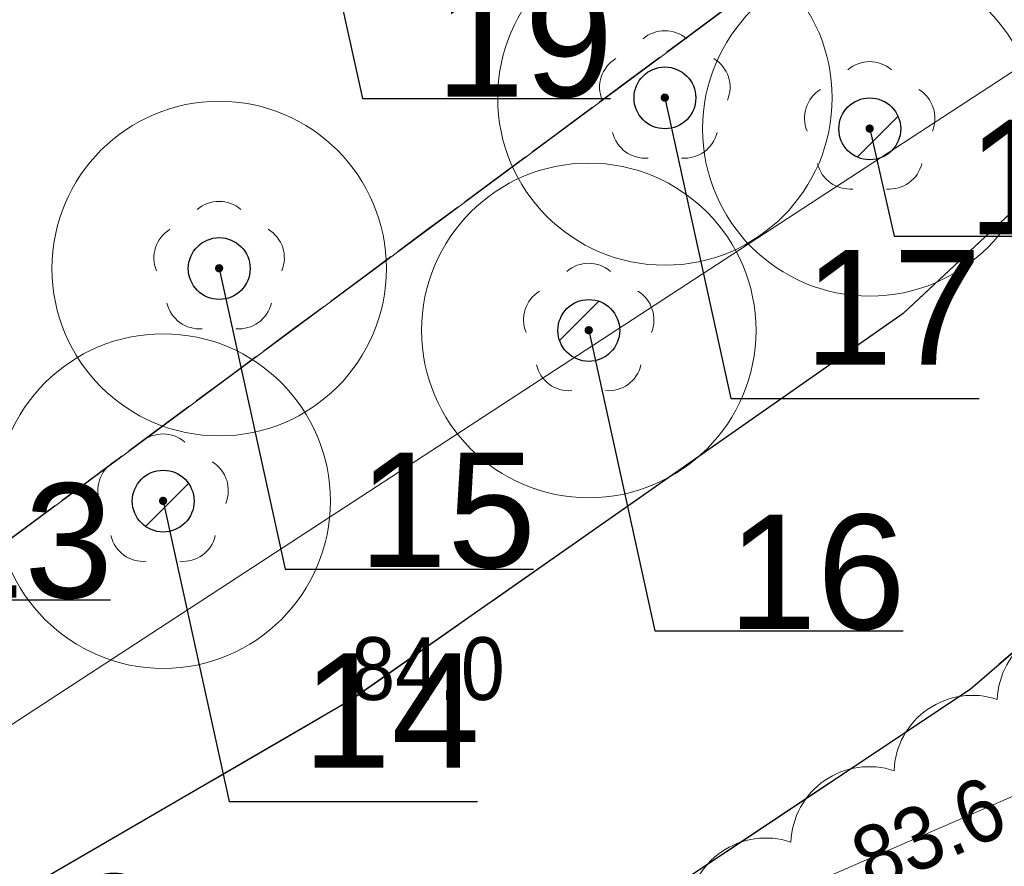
# Model space of a CAD drawing. Header units: metres. Extents: x 6540907 to 6541833, y 5893434 to 5894895.
# Tile 77 of 256: x 6540972 to 6540983, y 5894145 to 5894155. Entities that reach past the tile are written whole.
import ezdxf
from ezdxf import colors
from ezdxf.entities.mleader import LeaderData, LeaderLine
from ezdxf.enums import TextEntityAlignment as Align
from ezdxf.math import Vec2, Vec3

# ---------------------------------------------------------------- set-up
doc = ezdxf.new("R2010")
doc.units = ezdxf.units.M
doc.header["$MEASUREMENT"] = 0
for name, pattern in [('1.5_0.5', [2, 1.5, -0.5]), ('219-500', [0, 0]), ('egug-500', [1, 0.5, -0.5])]:
    doc.linetypes.add(name, pattern=pattern)
doc.layers.get('0').update_dxf_attribs({"color": 2, "linetype": 'CONTINUOUS', "lineweight": 5})
for name, color, linetype, lineweight in [('218-kontur użytku gruntowego', 251, 'CONTINUOUS', 9), ('219-działka ewidencyjna', 152, 'CONTINUOUS', 18), ('drzewo liściaste', 251, 'CONTINUOUS', 9), ('jezdnia', 251, 'CONTINUOUS', 9), ('krawężnik', 251, 'CONTINUOUS', 9), ('pikieta naturalna', 251, 'CONTINUOUS', 9), ('pikieta naturalna-Atr2', 251, 'CONTINUOUS', 9), ('przewód elektroenergetyczny podziemny', 251, 'CONTINUOUS', 9), ('rzędna-Atr2', 251, 'CONTINUOUS', 9), ('z_i_drzewa_liściste_korony', 66, 'CONTINUOUS', 20), ('z_i_drzewa_opis', 7, 'CONTINUOUS', 25)]:
    doc.layers.add(name, color=color, linetype=linetype, lineweight=lineweight)
doc.layers.add('z_i_masywy_grupy', color=7, linetype='CONTINUOUS', lineweight=13, true_color=0x7f926c)
doc.styles.add('Opisowy', font='arial.ttf')
doc.styles.get("Standard").update_dxf_attribs({"font": 'Arial', "width": 0.75})

# ---------------------------------------------------------------- blocks, each defined once
blk = doc.blocks.new('PW01')
at = {"linetype": 'Continuous', "lineweight": 13}
h = blk.add_hatch(color=0, dxfattribs=at)
edge = h.paths.add_edge_path()
edge.add_arc((0, 0), 0.045, 0, 360)
blk = doc.blocks.new('OP021')
at = {"linetype": 'Continuous', "lineweight": 13}
h = blk.add_hatch(color=0, dxfattribs=at)
edge = h.paths.add_edge_path()
edge.add_arc((0, 0), 0.05, 0, 360)
at = {"color": 0, "linetype": 'Continuous', "lineweight": 13}
for centre, start, end in [((0, 0.4), 49.272, 130.728), ((-0.38, 0.124), 121.308, 202.548), ((0.38, 0.124), 337.452, 58.692), ((-0.235, -0.324), 193.221, 274.871), ((0.235, -0.324), 265.129, 346.779)]:
    blk.add_arc(centre, 0.4, start, end, dxfattribs=at)
blk = doc.blocks.new('_None')
blk = doc.blocks.new('punkt')
h = blk.add_hatch()
h.set_pattern_fill('ANSI32', color=256, scale=0.2)
h.set_pattern_definition([(45, (-4781848.87, -5644337.08), (-1.34703841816, 1.34703841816), []), (45, (-4781847.972, -5644337.08), (-1.34703841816, 1.34703841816), [])])
edge = h.paths.add_edge_path()
edge.add_arc((0, 0), 0.243, 0, 360)
blk.add_circle((0, 0), 0.243)

msp = doc.modelspace()

# ---------------------------------------------------------------- linework, layer by layer
at = {"layer": '218-kontur użytku gruntowego', "linetype": 'egug-500', "lineweight": 18, "flags": 128}
for points in [[(6540986.55, 5894160.228), (6540919.14, 5894110.278)], [(6540919.14, 5894110.278), (6540986.55, 5894160.228)]]:
    msp.add_lwpolyline(points, dxfattribs=at)
at = {"layer": '219-działka ewidencyjna', "linetype": '219-500', "lineweight": 18, "flags": 128}
msp.add_lwpolyline([(6540986.55, 5894160.228), (6540919.14, 5894110.278)], dxfattribs=at)
at = {"layer": 'jezdnia', "linetype": '1.5_0.5', "lineweight": 18, "flags": 128}
msp.add_lwpolyline([(6540921.23, 5894108.338), (6540924.81, 5894104.958), (6540929.08, 5894109.478), (6540942.44, 5894123.308), (6540948.83, 5894127.078), (6540957.35, 5894132.048), (6540959.24, 5894133.098), (6540967.4, 5894137.838), (6540969.59, 5894139.138), (6540972.14, 5894140.538), (6540973.93, 5894141.538), (6540977.19, 5894143.428), (6540983.03, 5894147.318), (6540987.16, 5894150.868), (6540988.5, 5894152.208), (6540993.97, 5894157.658), (6540998.31, 5894162.568), (6541001.31, 5894166.758), (6541002.44, 5894168.378), (6541003.89, 5894170.388), (6541005.24, 5894171.608), (6541007.68, 5894172.528), (6541010.72, 5894172.898), (6541014.25, 5894172.258), (6541018.77, 5894170.458), (6541020.68, 5894172.438), (6541015.79, 5894177.148), (6541014.35, 5894179.378), (6541014.44, 5894181.898), (6541015.79, 5894183.468), (6541031.2, 5894193.128), (6541029.11, 5894195.978), (6541014.27, 5894187.548), (6541013.09, 5894187.658), (6541012.73, 5894188.688), (6541014.9, 5894195.438), (6541015.56, 5894197.168), (6541016.28, 5894198.878), (6541018.17, 5894202.358), (6541014.81, 5894204.068), (6541010.45, 5894193.678), (6541005.96, 5894182.498), (6541002.87, 5894176.248), (6540997.93, 5894168.668), (6540994.91, 5894164.648), (6540988.4, 5894157.578), (6540982.23, 5894151.808), (6540975.63, 5894147.188), (6540966.12, 5894141.668), (6540958.27, 5894137.338), (6540948.75, 5894131.828), (6540936.8, 5894124.378), (6540932.82, 5894121.338)], close=True, dxfattribs=at)
at = {"layer": 'krawężnik', "linetype": 'Continuous', "lineweight": 25, "flags": 128}
for points in [[(6541014.81, 5894204.068), (6541010.45, 5894193.678), (6541005.96, 5894182.498), (6541002.87, 5894176.248), (6540997.93, 5894168.668), (6540994.91, 5894164.648), (6540988.4, 5894157.578), (6540982.23, 5894151.808), (6540975.63, 5894147.188), (6540966.12, 5894141.668), (6540958.27, 5894137.338)], [(6540924.81, 5894104.958), (6540929.08, 5894109.478), (6540942.44, 5894123.308), (6540948.83, 5894127.078), (6540957.35, 5894132.048), (6540959.24, 5894133.098), (6540967.4, 5894137.838), (6540969.59, 5894139.138), (6540972.14, 5894140.538), (6540973.93, 5894141.538), (6540977.19, 5894143.428), (6540983.03, 5894147.318), (6540987.16, 5894150.868), (6540988.5, 5894152.208), (6540993.97, 5894157.658), (6540998.31, 5894162.568), (6541001.31, 5894166.758), (6541002.44, 5894168.378), (6541003.89, 5894170.388), (6541005.24, 5894171.608), (6541007.68, 5894172.528), (6541010.72, 5894172.898), (6541014.25, 5894172.258), (6541018.77, 5894170.458)]]:
    msp.add_lwpolyline(points, dxfattribs=at)
at = {"layer": 'przewód elektroenergetyczny podziemny', "linetype": 'Continuous', "lineweight": 18, "flags": 128}
for points in [[(6540949.3, 5894132.378), (6540983.91, 5894154.938), (6540995.37, 5894166.578), (6541000.93, 5894175.818), (6541019.64, 5894191.498)], [(6540953.59, 5894129.358), (6540954.1, 5894128.438), (6540965.76, 5894135.438), (6540967.15, 5894136.238), (6540968.86, 5894136.078), (6540971.41, 5894137.668), (6540972.95, 5894139.598), (6540974.46, 5894140.478), (6540976.09, 5894142.178), (6540978.74, 5894143.188), (6540981.03, 5894144.948), (6540984.37, 5894146.398), (6540988.17, 5894149.498), (6540990.95, 5894151.778), (6540992.77, 5894154.298), (6540995.48, 5894156.778), (6540998.04, 5894159.818), (6540997.07, 5894160.538)]]:
    msp.add_lwpolyline(points, dxfattribs=at)
at = {"layer": 'z_i_drzewa_liściste_korony', "linetype": 'Continuous'}
for centre in [(6540979.381, 5894154.385), (6540981.831, 5894154.015), (6540974.051, 5894152.345), (6540978.471, 5894151.605), (6540973.381, 5894149.565)]:
    msp.add_circle(centre, 2, dxfattribs=at)
at = {"layer": 'z_i_masywy_grupy', "linetype": 'Continuous'}
msp.add_lwpolyline([(6540984.589, 5894148.048, 0.5), (6540983.355, 5894147.195, 0.5), (6540982.121, 5894146.343, 0.5), (6540980.887, 5894145.49, 0.5), (6540979.652, 5894144.638, 0.5)], format="xyb", dxfattribs=at)

# ---------------------------------------------------------------- block references
at = {"layer": 'drzewo liściaste', "linetype": 'Continuous', "lineweight": 18}
for p in [(6540979.38, 5894154.388), (6540979.38, 5894154.388), (6540979.38, 5894154.388), (6540981.83, 5894154.018), (6540981.83, 5894154.018), (6540981.83, 5894154.018), (6540974.05, 5894152.348), (6540974.05, 5894152.348), (6540974.05, 5894152.348), (6540978.47, 5894151.608), (6540978.47, 5894151.608), (6540978.47, 5894151.608), (6540973.38, 5894149.568), (6540973.38, 5894149.568), (6540973.38, 5894149.568)]:
    msp.add_blockref('OP021', p, dxfattribs=at)
at = {"layer": 'pikieta naturalna', "linetype": 'Continuous', "lineweight": 13}
msp.add_blockref('PW01', (6540975.63, 5894147.188), dxfattribs=at)
at = {"layer": 'z_i_drzewa_opis', "ltscale": 0.01, "xscale": 1.520278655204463, "yscale": 1.520278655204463, "zscale": 1.520278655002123}
for p in [(6540979.381, 5894154.385), (6540981.831, 5894154.015), (6540974.051, 5894152.345), (6540978.471, 5894151.605), (6540973.381, 5894149.565)]:
    msp.add_blockref('punkt', p, dxfattribs=at)

# ---------------------------------------------------------------- texts
at = {"layer": 'pikieta naturalna-Atr2', "width": 0.9}
msp.add_text('84.0', height=0.75, dxfattribs=at).set_placement((6540975.63, 5894147.188))
at = {"layer": 'rzędna-Atr2', "width": 0.9}
msp.add_text('83.6', height=0.75, rotation=23.467, dxfattribs=at).set_placement((6540981.69, 5894145.228), align=Align.MIDDLE_LEFT)

# ---------------------------------------------------------------- leaders
at = {"layer": 'z_i_drzewa_opis'}
ml = msp.add_multileader_mtext('Standard', dxfattribs=at)
ml.set_content('19', color=256, style='Opisowy')
ml.set_leader_properties()
ml.set_arrow_properties(name='NONE')
ml.build(insert=Vec2(0, 0))
ml.multileader.update_dxf_attribs({"has_dogleg": 0, "text_left_attachment_type": 6, "text_right_attachment_type": 5, "text_top_attachment_type": 0, "text_bottom_attachment_type": 0, "dogleg_length": 1.914, "arrow_head_size": 7.005})
ctx = ml.context
ctx.base_point, ctx.char_height, ctx.arrow_head_size, ctx.landing_gap_size, ctx.plane_origin = Vec3(6540975.763, 5894154.377), 1.3683, 7.005, 0.876, Vec3(6540968.392, 5894149.993)
ctx.left_attachment, ctx.right_attachment, ctx.attachment_type = 6, 5, 2
notes = []
notes.append((ctx, [(1, (1, 1, 0), (6540972.722, 5894154.377), (1, 0), 3.041, [(0, [(6540974.974, 5894157.969), (6540975.763, 5894154.377), (6540975.763, 5894154.377), (6540975.763, 5894154.377), (6540975.763, 5894154.377), (6540975.763, 5894154.377), (6540975.763, 5894154.377), (6540975.763, 5894154.377), (6540975.763, 5894154.377), (6540975.763, 5894154.377), (6540975.763, 5894154.377), (6540975.763, 5894154.377), (6540975.763, 5894154.377), (6540975.763, 5894154.377), (6540975.763, 5894154.377), (6540975.763, 5894154.377), (6540975.763, 5894154.377), (6540975.763, 5894154.377), (6540975.763, 5894154.377), (6540975.763, 5894154.377), (6540975.763, 5894154.377), (6540975.763, 5894154.377), (6540975.763, 5894154.377), (6540975.763, 5894154.377), (6540975.763, 5894154.377), (6540975.763, 5894154.377), (6540975.763, 5894154.377), (6540975.763, 5894154.377), (6540975.763, 5894154.377), (6540975.763, 5894154.377), (6540975.763, 5894154.377), (6540975.763, 5894154.377), (6540975.763, 5894154.377), (6540975.763, 5894154.377), (6540975.763, 5894154.377), (6540975.763, 5894154.377), (6540975.763, 5894154.377), (6540975.763, 5894154.377), (6540975.763, 5894154.377), (6540975.763, 5894154.377), (6540975.763, 5894154.377), (6540975.763, 5894154.377), (6540975.763, 5894154.377), (6540975.763, 5894154.377), (6540975.763, 5894154.377), (6540975.763, 5894154.377), (6540975.763, 5894154.377), (6540975.763, 5894154.377), (6540975.763, 5894154.377), (6540975.763, 5894154.377), (6540975.763, 5894154.377), (6540975.763, 5894154.377), (6540975.763, 5894154.377), (6540975.763, 5894154.377), (6540975.763, 5894154.377), (6540975.763, 5894154.377), (6540975.763, 5894154.377), (6540975.763, 5894154.377), (6540975.763, 5894154.377), (6540975.763, 5894154.377), (6540975.763, 5894154.377), (6540975.763, 5894154.377), (6540975.763, 5894154.377), (6540975.763, 5894154.377), (6540975.763, 5894154.377), (6540975.763, 5894154.377), (6540975.763, 5894154.377), (6540975.763, 5894154.377), (6540975.763, 5894154.377), (6540975.763, 5894154.377), (6540975.763, 5894154.377), (6540975.763, 5894154.377), (6540975.763, 5894154.377), (6540975.763, 5894154.377), (6540975.763, 5894154.377), (6540975.763, 5894154.377), (6540975.763, 5894154.377), (6540975.763, 5894154.377), (6540975.763, 5894154.377), (6540975.763, 5894154.377), (6540975.763, 5894154.377), (6540975.763, 5894154.377), (6540975.763, 5894154.377), (6540975.763, 5894154.377), (6540975.763, 5894154.377), (6540975.763, 5894154.377), (6540975.763, 5894154.377), (6540975.763, 5894154.377), (6540975.763, 5894154.377), (6540975.763, 5894154.377), (6540975.763, 5894154.377), (6540975.763, 5894154.377), (6540975.763, 5894154.377), (6540975.763, 5894154.377), (6540975.763, 5894154.377), (6540975.763, 5894154.377), (6540975.763, 5894154.377), (6540975.763, 5894154.377), (6540975.763, 5894154.377), (6540975.763, 5894154.377), (6540975.763, 5894154.377), (6540975.763, 5894154.377), (6540975.763, 5894154.377), (6540975.763, 5894154.377), (6540975.763, 5894154.377), (6540975.763, 5894154.377), (6540975.763, 5894154.377), (6540975.763, 5894154.377), (6540975.763, 5894154.377), (6540975.763, 5894154.377), (6540975.763, 5894154.377), (6540975.763, 5894154.377), (6540975.763, 5894154.377), (6540975.763, 5894154.377), (6540975.763, 5894154.377), (6540975.763, 5894154.377), (6540975.763, 5894154.377), (6540975.763, 5894154.377), (6540975.763, 5894154.377), (6540975.763, 5894154.377), (6540975.763, 5894154.377), (6540975.763, 5894154.377), (6540975.763, 5894154.377), (6540975.763, 5894154.377), (6540975.763, 5894154.377), (6540975.763, 5894154.377), (6540975.763, 5894154.377), (6540975.763, 5894154.377)], 256, [])])]))
ctx.mtext.insert, ctx.mtext.flow_direction = Vec3(6540976.638, 5894155.768), 5
ml = msp.add_multileader_mtext('Standard', dxfattribs=at)
ml.set_content('17', color=256, style='Opisowy')
ml.set_leader_properties()
ml.set_arrow_properties(name='NONE')
ml.build(insert=Vec2(0, 0))
ml.multileader.update_dxf_attribs({"has_dogleg": 0, "text_left_attachment_type": 6, "text_right_attachment_type": 5, "text_top_attachment_type": 0, "text_bottom_attachment_type": 0, "dogleg_length": 1.914, "arrow_head_size": 7.005})
ctx = ml.context
ctx.base_point, ctx.char_height, ctx.arrow_head_size, ctx.landing_gap_size, ctx.plane_origin = Vec3(6540980.17, 5894150.793), 1.3683, 7.005, 0.876, Vec3(6540972.798, 5894146.409)
ctx.left_attachment, ctx.right_attachment, ctx.attachment_type = 6, 5, 2
notes.append((ctx, [(1, (1, 1, 0), (6540977.129, 5894150.793), (1, 0), 3.041, [(0, [(6540979.381, 5894154.385), (6540980.17, 5894150.793), (6540980.17, 5894150.793), (6540980.17, 5894150.793), (6540980.17, 5894150.793), (6540980.17, 5894150.793), (6540980.17, 5894150.793), (6540980.17, 5894150.793), (6540980.17, 5894150.793), (6540980.17, 5894150.793), (6540980.17, 5894150.793), (6540980.17, 5894150.793), (6540980.17, 5894150.793), (6540980.17, 5894150.793), (6540980.17, 5894150.793), (6540980.17, 5894150.793), (6540980.17, 5894150.793), (6540980.17, 5894150.793), (6540980.17, 5894150.793), (6540980.17, 5894150.793), (6540980.17, 5894150.793), (6540980.17, 5894150.793), (6540980.17, 5894150.793), (6540980.17, 5894150.793), (6540980.17, 5894150.793), (6540980.17, 5894150.793), (6540980.17, 5894150.793), (6540980.17, 5894150.793), (6540980.17, 5894150.793), (6540980.17, 5894150.793), (6540980.17, 5894150.793), (6540980.17, 5894150.793), (6540980.17, 5894150.793), (6540980.17, 5894150.793), (6540980.17, 5894150.793), (6540980.17, 5894150.793), (6540980.17, 5894150.793), (6540980.17, 5894150.793), (6540980.17, 5894150.793), (6540980.17, 5894150.793), (6540980.17, 5894150.793), (6540980.17, 5894150.793), (6540980.17, 5894150.793), (6540980.17, 5894150.793), (6540980.17, 5894150.793), (6540980.17, 5894150.793), (6540980.17, 5894150.793), (6540980.17, 5894150.793), (6540980.17, 5894150.793), (6540980.17, 5894150.793), (6540980.17, 5894150.793), (6540980.17, 5894150.793), (6540980.17, 5894150.793), (6540980.17, 5894150.793), (6540980.17, 5894150.793), (6540980.17, 5894150.793), (6540980.17, 5894150.793), (6540980.17, 5894150.793), (6540980.17, 5894150.793), (6540980.17, 5894150.793), (6540980.17, 5894150.793), (6540980.17, 5894150.793), (6540980.17, 5894150.793), (6540980.17, 5894150.793), (6540980.17, 5894150.793), (6540980.17, 5894150.793), (6540980.17, 5894150.793), (6540980.17, 5894150.793), (6540980.17, 5894150.793), (6540980.17, 5894150.793), (6540980.17, 5894150.793), (6540980.17, 5894150.793), (6540980.17, 5894150.793), (6540980.17, 5894150.793), (6540980.17, 5894150.793), (6540980.17, 5894150.793), (6540980.17, 5894150.793), (6540980.17, 5894150.793), (6540980.17, 5894150.793), (6540980.17, 5894150.793), (6540980.17, 5894150.793), (6540980.17, 5894150.793), (6540980.17, 5894150.793), (6540980.17, 5894150.793), (6540980.17, 5894150.793), (6540980.17, 5894150.793), (6540980.17, 5894150.793), (6540980.17, 5894150.793), (6540980.17, 5894150.793), (6540980.17, 5894150.793), (6540980.17, 5894150.793), (6540980.17, 5894150.793), (6540980.17, 5894150.793), (6540980.17, 5894150.793), (6540980.17, 5894150.793), (6540980.17, 5894150.793), (6540980.17, 5894150.793), (6540980.17, 5894150.793), (6540980.17, 5894150.793), (6540980.17, 5894150.793), (6540980.17, 5894150.793), (6540980.17, 5894150.793), (6540980.17, 5894150.793), (6540980.17, 5894150.793), (6540980.17, 5894150.793), (6540980.17, 5894150.793), (6540980.17, 5894150.793), (6540980.17, 5894150.793), (6540980.17, 5894150.793), (6540980.17, 5894150.793), (6540980.17, 5894150.793), (6540980.17, 5894150.793), (6540980.17, 5894150.793), (6540980.17, 5894150.793), (6540980.17, 5894150.793), (6540980.17, 5894150.793), (6540980.17, 5894150.793), (6540980.17, 5894150.793), (6540980.17, 5894150.793), (6540980.17, 5894150.793), (6540980.17, 5894150.793), (6540980.17, 5894150.793), (6540980.17, 5894150.793), (6540980.17, 5894150.793), (6540980.17, 5894150.793), (6540980.17, 5894150.793)], 256, [])])]))
ctx.mtext.insert, ctx.mtext.flow_direction = Vec3(6540981.045, 5894152.566), 5
ml = msp.add_multileader_mtext('Standard', dxfattribs=at)
ml.set_content('18', color=256, style='Opisowy')
ml.set_leader_properties()
ml.set_arrow_properties(name='NONE')
ml.build(insert=Vec2(0, 0))
ml.multileader.update_dxf_attribs({"has_dogleg": 0, "text_left_attachment_type": 6, "text_right_attachment_type": 5, "text_top_attachment_type": 0, "text_bottom_attachment_type": 0, "dogleg_length": 1.914, "arrow_head_size": 7.005})
ctx = ml.context
ctx.base_point, ctx.char_height, ctx.arrow_head_size, ctx.landing_gap_size, ctx.plane_origin = Vec3(6540982.122, 5894152.731), 1.3683, 7.005, 0.876, Vec3(6540975.248, 5894146.039)
ctx.left_attachment, ctx.right_attachment, ctx.attachment_type = 6, 5, 2
notes.append((ctx, [(1, (1, 1, 0), (6540979.082, 5894152.731), (1, 0), 3.041, [(0, [(6540981.831, 5894154.015), (6540982.122, 5894152.731), (6540982.122, 5894152.731), (6540982.122, 5894152.731), (6540982.122, 5894152.731), (6540982.122, 5894152.731), (6540982.122, 5894152.731), (6540982.122, 5894152.731), (6540982.122, 5894152.731), (6540982.122, 5894152.731), (6540982.122, 5894152.731), (6540982.122, 5894152.731), (6540982.122, 5894152.731), (6540982.122, 5894152.731), (6540982.122, 5894152.731), (6540982.122, 5894152.731), (6540982.122, 5894152.731), (6540982.122, 5894152.731), (6540982.122, 5894152.731), (6540982.122, 5894152.731), (6540982.122, 5894152.731), (6540982.122, 5894152.731), (6540982.122, 5894152.731), (6540982.122, 5894152.731), (6540982.122, 5894152.731), (6540982.122, 5894152.731), (6540982.122, 5894152.731), (6540982.122, 5894152.731), (6540982.122, 5894152.731), (6540982.122, 5894152.731), (6540982.122, 5894152.731), (6540982.122, 5894152.731), (6540982.122, 5894152.731), (6540982.122, 5894152.731), (6540982.122, 5894152.731), (6540982.122, 5894152.731), (6540982.122, 5894152.731), (6540982.122, 5894152.731), (6540982.122, 5894152.731), (6540982.122, 5894152.731), (6540982.122, 5894152.731), (6540982.122, 5894152.731), (6540982.122, 5894152.731), (6540982.122, 5894152.731), (6540982.122, 5894152.731), (6540982.122, 5894152.731), (6540982.122, 5894152.731), (6540982.122, 5894152.731), (6540982.122, 5894152.731), (6540982.122, 5894152.731), (6540982.122, 5894152.731), (6540982.122, 5894152.731), (6540982.122, 5894152.731), (6540982.122, 5894152.731), (6540982.122, 5894152.731), (6540982.122, 5894152.731), (6540982.122, 5894152.731), (6540982.122, 5894152.731), (6540982.122, 5894152.731), (6540982.122, 5894152.731), (6540982.122, 5894152.731), (6540982.122, 5894152.731), (6540982.122, 5894152.731), (6540982.122, 5894152.731), (6540982.122, 5894152.731), (6540982.122, 5894152.731), (6540982.122, 5894152.731), (6540982.122, 5894152.731), (6540982.122, 5894152.731), (6540982.122, 5894152.731), (6540982.122, 5894152.731), (6540982.122, 5894152.731), (6540982.122, 5894152.731), (6540982.122, 5894152.731), (6540982.122, 5894152.731), (6540982.122, 5894152.731), (6540982.122, 5894152.731), (6540982.122, 5894152.731), (6540982.122, 5894152.731), (6540982.122, 5894152.731), (6540982.122, 5894152.731), (6540982.122, 5894152.731), (6540982.122, 5894152.731), (6540982.122, 5894152.731), (6540982.122, 5894152.731), (6540982.122, 5894152.731), (6540982.122, 5894152.731), (6540982.122, 5894152.731), (6540982.122, 5894152.731), (6540982.122, 5894152.731), (6540982.122, 5894152.731), (6540982.122, 5894152.731), (6540982.122, 5894152.731), (6540982.122, 5894152.731), (6540982.122, 5894152.731), (6540982.122, 5894152.731), (6540982.122, 5894152.731), (6540982.122, 5894152.731), (6540982.122, 5894152.731), (6540982.122, 5894152.731), (6540982.122, 5894152.731), (6540982.122, 5894152.731), (6540982.122, 5894152.731), (6540982.122, 5894152.731), (6540982.122, 5894152.731), (6540982.122, 5894152.731), (6540982.122, 5894152.731), (6540982.122, 5894152.731), (6540982.122, 5894152.731), (6540982.122, 5894152.731), (6540982.122, 5894152.731), (6540982.122, 5894152.731), (6540982.122, 5894152.731), (6540982.122, 5894152.731), (6540982.122, 5894152.731), (6540982.122, 5894152.731), (6540982.122, 5894152.731), (6540982.122, 5894152.731), (6540982.122, 5894152.731), (6540982.122, 5894152.731), (6540982.122, 5894152.731), (6540982.122, 5894152.731), (6540982.122, 5894152.731), (6540982.122, 5894152.731), (6540982.122, 5894152.731), (6540982.122, 5894152.731)], 256, [])])]))
ctx.mtext.insert, ctx.mtext.flow_direction = Vec3(6540982.998, 5894154.123), 5
ml = msp.add_multileader_mtext('Standard', dxfattribs=at)
ml.set_content('15', color=256, style='Opisowy')
ml.set_leader_properties()
ml.set_arrow_properties(name='NONE')
ml.build(insert=Vec2(0, 0))
ml.multileader.update_dxf_attribs({"has_dogleg": 0, "text_left_attachment_type": 6, "text_right_attachment_type": 5, "text_top_attachment_type": 0, "text_bottom_attachment_type": 0, "dogleg_length": 1.914, "arrow_head_size": 7.005})
ctx = ml.context
ctx.base_point, ctx.char_height, ctx.arrow_head_size, ctx.landing_gap_size, ctx.plane_origin = Vec3(6540974.84, 5894148.753), 1.3683, 7.005, 0.876, Vec3(6540967.468, 5894144.369)
ctx.left_attachment, ctx.right_attachment, ctx.attachment_type = 6, 5, 2
notes.append((ctx, [(1, (1, 1, 0), (6540971.799, 5894148.753), (1, 0), 3.041, [(0, [(6540974.051, 5894152.345), (6540974.84, 5894148.753), (6540974.84, 5894148.753), (6540974.84, 5894148.753), (6540974.84, 5894148.753), (6540974.84, 5894148.753), (6540974.84, 5894148.753), (6540974.84, 5894148.753), (6540974.84, 5894148.753), (6540974.84, 5894148.753), (6540974.84, 5894148.753), (6540974.84, 5894148.753), (6540974.84, 5894148.753), (6540974.84, 5894148.753), (6540974.84, 5894148.753), (6540974.84, 5894148.753), (6540974.84, 5894148.753), (6540974.84, 5894148.753), (6540974.84, 5894148.753), (6540974.84, 5894148.753), (6540974.84, 5894148.753), (6540974.84, 5894148.753), (6540974.84, 5894148.753), (6540974.84, 5894148.753), (6540974.84, 5894148.753), (6540974.84, 5894148.753), (6540974.84, 5894148.753), (6540974.84, 5894148.753), (6540974.84, 5894148.753), (6540974.84, 5894148.753), (6540974.84, 5894148.753), (6540974.84, 5894148.753), (6540974.84, 5894148.753), (6540974.84, 5894148.753), (6540974.84, 5894148.753), (6540974.84, 5894148.753), (6540974.84, 5894148.753), (6540974.84, 5894148.753), (6540974.84, 5894148.753), (6540974.84, 5894148.753), (6540974.84, 5894148.753), (6540974.84, 5894148.753), (6540974.84, 5894148.753), (6540974.84, 5894148.753), (6540974.84, 5894148.753), (6540974.84, 5894148.753), (6540974.84, 5894148.753), (6540974.84, 5894148.753), (6540974.84, 5894148.753), (6540974.84, 5894148.753), (6540974.84, 5894148.753), (6540974.84, 5894148.753), (6540974.84, 5894148.753), (6540974.84, 5894148.753), (6540974.84, 5894148.753), (6540974.84, 5894148.753), (6540974.84, 5894148.753), (6540974.84, 5894148.753), (6540974.84, 5894148.753), (6540974.84, 5894148.753), (6540974.84, 5894148.753), (6540974.84, 5894148.753), (6540974.84, 5894148.753), (6540974.84, 5894148.753), (6540974.84, 5894148.753), (6540974.84, 5894148.753), (6540974.84, 5894148.753), (6540974.84, 5894148.753), (6540974.84, 5894148.753), (6540974.84, 5894148.753), (6540974.84, 5894148.753), (6540974.84, 5894148.753), (6540974.84, 5894148.753), (6540974.84, 5894148.753), (6540974.84, 5894148.753), (6540974.84, 5894148.753), (6540974.84, 5894148.753), (6540974.84, 5894148.753), (6540974.84, 5894148.753), (6540974.84, 5894148.753), (6540974.84, 5894148.753), (6540974.84, 5894148.753), (6540974.84, 5894148.753), (6540974.84, 5894148.753), (6540974.84, 5894148.753), (6540974.84, 5894148.753), (6540974.84, 5894148.753), (6540974.84, 5894148.753), (6540974.84, 5894148.753), (6540974.84, 5894148.753), (6540974.84, 5894148.753), (6540974.84, 5894148.753), (6540974.84, 5894148.753), (6540974.84, 5894148.753), (6540974.84, 5894148.753), (6540974.84, 5894148.753), (6540974.84, 5894148.753), (6540974.84, 5894148.753), (6540974.84, 5894148.753), (6540974.84, 5894148.753), (6540974.84, 5894148.753), (6540974.84, 5894148.753), (6540974.84, 5894148.753), (6540974.84, 5894148.753), (6540974.84, 5894148.753), (6540974.84, 5894148.753), (6540974.84, 5894148.753), (6540974.84, 5894148.753), (6540974.84, 5894148.753), (6540974.84, 5894148.753), (6540974.84, 5894148.753), (6540974.84, 5894148.753), (6540974.84, 5894148.753), (6540974.84, 5894148.753), (6540974.84, 5894148.753), (6540974.84, 5894148.753), (6540974.84, 5894148.753), (6540974.84, 5894148.753), (6540974.84, 5894148.753), (6540974.84, 5894148.753), (6540974.84, 5894148.753), (6540974.84, 5894148.753), (6540974.84, 5894148.753), (6540974.84, 5894148.753), (6540974.84, 5894148.753), (6540974.84, 5894148.753)], 256, [])])]))
ctx.mtext.insert, ctx.mtext.flow_direction = Vec3(6540975.715, 5894150.144), 5
ml = msp.add_multileader_mtext('Standard', dxfattribs=at)
ml.set_content('16', color=256, style='Opisowy')
ml.set_leader_properties()
ml.set_arrow_properties(name='NONE')
ml.build(insert=Vec2(0, 0))
ml.multileader.update_dxf_attribs({"has_dogleg": 0, "text_left_attachment_type": 6, "text_right_attachment_type": 5, "text_top_attachment_type": 0, "text_bottom_attachment_type": 0, "dogleg_length": 1.914, "arrow_head_size": 7.005})
ctx = ml.context
ctx.base_point, ctx.char_height, ctx.arrow_head_size, ctx.landing_gap_size, ctx.plane_origin = Vec3(6540979.26, 5894148.013), 1.3683, 7.005, 0.876, Vec3(6540971.888, 5894143.629)
ctx.left_attachment, ctx.right_attachment, ctx.attachment_type = 6, 5, 2
notes.append((ctx, [(1, (1, 1, 0), (6540976.219, 5894148.013), (1, 0), 3.041, [(0, [(6540978.471, 5894151.605), (6540979.26, 5894148.013), (6540979.26, 5894148.013), (6540979.26, 5894148.013), (6540979.26, 5894148.013), (6540979.26, 5894148.013), (6540979.26, 5894148.013), (6540979.26, 5894148.013), (6540979.26, 5894148.013), (6540979.26, 5894148.013), (6540979.26, 5894148.013), (6540979.26, 5894148.013), (6540979.26, 5894148.013), (6540979.26, 5894148.013), (6540979.26, 5894148.013), (6540979.26, 5894148.013), (6540979.26, 5894148.013), (6540979.26, 5894148.013), (6540979.26, 5894148.013), (6540979.26, 5894148.013), (6540979.26, 5894148.013), (6540979.26, 5894148.013), (6540979.26, 5894148.013), (6540979.26, 5894148.013), (6540979.26, 5894148.013), (6540979.26, 5894148.013), (6540979.26, 5894148.013), (6540979.26, 5894148.013), (6540979.26, 5894148.013), (6540979.26, 5894148.013), (6540979.26, 5894148.013), (6540979.26, 5894148.013), (6540979.26, 5894148.013), (6540979.26, 5894148.013), (6540979.26, 5894148.013), (6540979.26, 5894148.013), (6540979.26, 5894148.013), (6540979.26, 5894148.013), (6540979.26, 5894148.013), (6540979.26, 5894148.013), (6540979.26, 5894148.013), (6540979.26, 5894148.013), (6540979.26, 5894148.013), (6540979.26, 5894148.013), (6540979.26, 5894148.013), (6540979.26, 5894148.013), (6540979.26, 5894148.013), (6540979.26, 5894148.013), (6540979.26, 5894148.013), (6540979.26, 5894148.013), (6540979.26, 5894148.013), (6540979.26, 5894148.013), (6540979.26, 5894148.013), (6540979.26, 5894148.013), (6540979.26, 5894148.013), (6540979.26, 5894148.013), (6540979.26, 5894148.013), (6540979.26, 5894148.013), (6540979.26, 5894148.013), (6540979.26, 5894148.013), (6540979.26, 5894148.013), (6540979.26, 5894148.013), (6540979.26, 5894148.013), (6540979.26, 5894148.013), (6540979.26, 5894148.013), (6540979.26, 5894148.013), (6540979.26, 5894148.013), (6540979.26, 5894148.013), (6540979.26, 5894148.013), (6540979.26, 5894148.013), (6540979.26, 5894148.013), (6540979.26, 5894148.013), (6540979.26, 5894148.013), (6540979.26, 5894148.013), (6540979.26, 5894148.013), (6540979.26, 5894148.013), (6540979.26, 5894148.013), (6540979.26, 5894148.013), (6540979.26, 5894148.013), (6540979.26, 5894148.013), (6540979.26, 5894148.013), (6540979.26, 5894148.013), (6540979.26, 5894148.013), (6540979.26, 5894148.013), (6540979.26, 5894148.013), (6540979.26, 5894148.013), (6540979.26, 5894148.013), (6540979.26, 5894148.013), (6540979.26, 5894148.013), (6540979.26, 5894148.013), (6540979.26, 5894148.013), (6540979.26, 5894148.013), (6540979.26, 5894148.013), (6540979.26, 5894148.013), (6540979.26, 5894148.013), (6540979.26, 5894148.013), (6540979.26, 5894148.013), (6540979.26, 5894148.013), (6540979.26, 5894148.013), (6540979.26, 5894148.013), (6540979.26, 5894148.013), (6540979.26, 5894148.013), (6540979.26, 5894148.013), (6540979.26, 5894148.013), (6540979.26, 5894148.013), (6540979.26, 5894148.013), (6540979.26, 5894148.013), (6540979.26, 5894148.013), (6540979.26, 5894148.013), (6540979.26, 5894148.013), (6540979.26, 5894148.013), (6540979.26, 5894148.013), (6540979.26, 5894148.013), (6540979.26, 5894148.013), (6540979.26, 5894148.013), (6540979.26, 5894148.013), (6540979.26, 5894148.013), (6540979.26, 5894148.013), (6540979.26, 5894148.013), (6540979.26, 5894148.013), (6540979.26, 5894148.013), (6540979.26, 5894148.013), (6540979.26, 5894148.013), (6540979.26, 5894148.013), (6540979.26, 5894148.013), (6540979.26, 5894148.013)], 256, [])])]))
ctx.mtext.insert, ctx.mtext.flow_direction = Vec3(6540980.135, 5894149.404), 5
ml = msp.add_multileader_mtext('Standard', dxfattribs=at)
ml.set_content('13', color=256, style='Opisowy')
ml.set_leader_properties()
ml.set_arrow_properties(name='NONE')
ml.build(insert=Vec2(0, 0))
ml.multileader.update_dxf_attribs({"has_dogleg": 0, "text_left_attachment_type": 6, "text_right_attachment_type": 5, "text_top_attachment_type": 0, "text_bottom_attachment_type": 0, "dogleg_length": 1.914, "arrow_head_size": 7.005})
ctx = ml.context
ctx.base_point, ctx.char_height, ctx.arrow_head_size, ctx.landing_gap_size, ctx.plane_origin = Vec3(6540969.78, 5894148.386), 1.3683, 7.005, 0.876, Vec3(6540962.918, 5894141.809)
ctx.left_attachment, ctx.right_attachment, ctx.attachment_type = 6, 5, 2
notes.append((ctx, [(1, (1, 1, 0), (6540966.74, 5894148.386), (1, 0), 3.041, [(0, [(6540969.501, 5894149.785), (6540969.78, 5894148.386), (6540969.78, 5894148.386), (6540969.78, 5894148.386), (6540969.78, 5894148.386), (6540969.78, 5894148.386), (6540969.78, 5894148.386), (6540969.78, 5894148.386), (6540969.78, 5894148.386), (6540969.78, 5894148.386), (6540969.78, 5894148.386), (6540969.78, 5894148.386), (6540969.78, 5894148.386), (6540969.78, 5894148.386), (6540969.78, 5894148.386), (6540969.78, 5894148.386), (6540969.78, 5894148.386), (6540969.78, 5894148.386), (6540969.78, 5894148.386), (6540969.78, 5894148.386), (6540969.78, 5894148.386), (6540969.78, 5894148.386), (6540969.78, 5894148.386), (6540969.78, 5894148.386), (6540969.78, 5894148.386), (6540969.78, 5894148.386), (6540969.78, 5894148.386), (6540969.78, 5894148.386), (6540969.78, 5894148.386), (6540969.78, 5894148.386), (6540969.78, 5894148.386), (6540969.78, 5894148.386), (6540969.78, 5894148.386), (6540969.78, 5894148.386), (6540969.78, 5894148.386), (6540969.78, 5894148.386), (6540969.78, 5894148.386), (6540969.78, 5894148.386), (6540969.78, 5894148.386), (6540969.78, 5894148.386), (6540969.78, 5894148.386), (6540969.78, 5894148.386), (6540969.78, 5894148.386), (6540969.78, 5894148.386), (6540969.78, 5894148.386), (6540969.78, 5894148.386), (6540969.78, 5894148.386), (6540969.78, 5894148.386), (6540969.78, 5894148.386), (6540969.78, 5894148.386), (6540969.78, 5894148.386), (6540969.78, 5894148.386), (6540969.78, 5894148.386), (6540969.78, 5894148.386), (6540969.78, 5894148.386), (6540969.78, 5894148.386), (6540969.78, 5894148.386), (6540969.78, 5894148.386), (6540969.78, 5894148.386), (6540969.78, 5894148.386), (6540969.78, 5894148.386), (6540969.78, 5894148.386), (6540969.78, 5894148.386), (6540969.78, 5894148.386), (6540969.78, 5894148.386), (6540969.78, 5894148.386), (6540969.78, 5894148.386), (6540969.78, 5894148.386), (6540969.78, 5894148.386), (6540969.78, 5894148.386), (6540969.78, 5894148.386), (6540969.78, 5894148.386), (6540969.78, 5894148.386), (6540969.78, 5894148.386), (6540969.78, 5894148.386), (6540969.78, 5894148.386), (6540969.78, 5894148.386), (6540969.78, 5894148.386), (6540969.78, 5894148.386), (6540969.78, 5894148.386), (6540969.78, 5894148.386), (6540969.78, 5894148.386), (6540969.78, 5894148.386), (6540969.78, 5894148.386), (6540969.78, 5894148.386), (6540969.78, 5894148.386), (6540969.78, 5894148.386), (6540969.78, 5894148.386), (6540969.78, 5894148.386), (6540969.78, 5894148.386), (6540969.78, 5894148.386), (6540969.78, 5894148.386), (6540969.78, 5894148.386), (6540969.78, 5894148.386), (6540969.78, 5894148.386), (6540969.78, 5894148.386), (6540969.78, 5894148.386), (6540969.78, 5894148.386), (6540969.78, 5894148.386), (6540969.78, 5894148.386), (6540969.78, 5894148.386), (6540969.78, 5894148.386), (6540969.78, 5894148.386), (6540969.78, 5894148.386), (6540969.78, 5894148.386), (6540969.78, 5894148.386), (6540969.78, 5894148.386), (6540969.78, 5894148.386), (6540969.78, 5894148.386), (6540969.78, 5894148.386), (6540969.78, 5894148.386), (6540969.78, 5894148.386), (6540969.78, 5894148.386), (6540969.78, 5894148.386), (6540969.78, 5894148.386), (6540969.78, 5894148.386), (6540969.78, 5894148.386), (6540969.78, 5894148.386), (6540969.78, 5894148.386), (6540969.78, 5894148.386), (6540969.78, 5894148.386), (6540969.78, 5894148.386), (6540969.78, 5894148.386), (6540969.78, 5894148.386), (6540969.78, 5894148.386), (6540969.78, 5894148.386)], 256, [])])]))
ctx.mtext.insert, ctx.mtext.flow_direction = Vec3(6540970.656, 5894149.778), 5
ml = msp.add_multileader_mtext('Standard', dxfattribs=at)
ml.set_content('14', color=256, style='Opisowy')
ml.set_leader_properties()
ml.set_arrow_properties(name='NONE')
ml.build(insert=Vec2(0, 0))
ml.multileader.update_dxf_attribs({"has_dogleg": 0, "text_left_attachment_type": 6, "text_right_attachment_type": 5, "text_top_attachment_type": 0, "text_bottom_attachment_type": 0, "dogleg_length": 1.914, "arrow_head_size": 7.005})
ctx = ml.context
ctx.base_point, ctx.char_height, ctx.arrow_head_size, ctx.landing_gap_size, ctx.plane_origin = Vec3(6540974.17, 5894145.973), 1.3683, 7.005, 0.876, Vec3(6540966.798, 5894141.589)
ctx.left_attachment, ctx.right_attachment, ctx.attachment_type = 6, 5, 2
notes.append((ctx, [(1, (1, 1, 0), (6540971.129, 5894145.973), (1, 0), 3.041, [(0, [(6540973.381, 5894149.565), (6540974.17, 5894145.973), (6540974.17, 5894145.973), (6540974.17, 5894145.973), (6540974.17, 5894145.973), (6540974.17, 5894145.973), (6540974.17, 5894145.973), (6540974.17, 5894145.973), (6540974.17, 5894145.973), (6540974.17, 5894145.973), (6540974.17, 5894145.973), (6540974.17, 5894145.973), (6540974.17, 5894145.973), (6540974.17, 5894145.973), (6540974.17, 5894145.973), (6540974.17, 5894145.973), (6540974.17, 5894145.973), (6540974.17, 5894145.973), (6540974.17, 5894145.973), (6540974.17, 5894145.973), (6540974.17, 5894145.973), (6540974.17, 5894145.973), (6540974.17, 5894145.973), (6540974.17, 5894145.973), (6540974.17, 5894145.973), (6540974.17, 5894145.973), (6540974.17, 5894145.973), (6540974.17, 5894145.973), (6540974.17, 5894145.973), (6540974.17, 5894145.973), (6540974.17, 5894145.973), (6540974.17, 5894145.973), (6540974.17, 5894145.973), (6540974.17, 5894145.973), (6540974.17, 5894145.973), (6540974.17, 5894145.973), (6540974.17, 5894145.973), (6540974.17, 5894145.973), (6540974.17, 5894145.973), (6540974.17, 5894145.973), (6540974.17, 5894145.973), (6540974.17, 5894145.973), (6540974.17, 5894145.973), (6540974.17, 5894145.973), (6540974.17, 5894145.973), (6540974.17, 5894145.973), (6540974.17, 5894145.973), (6540974.17, 5894145.973), (6540974.17, 5894145.973), (6540974.17, 5894145.973), (6540974.17, 5894145.973), (6540974.17, 5894145.973), (6540974.17, 5894145.973), (6540974.17, 5894145.973), (6540974.17, 5894145.973), (6540974.17, 5894145.973), (6540974.17, 5894145.973), (6540974.17, 5894145.973), (6540974.17, 5894145.973), (6540974.17, 5894145.973), (6540974.17, 5894145.973), (6540974.17, 5894145.973), (6540974.17, 5894145.973), (6540974.17, 5894145.973), (6540974.17, 5894145.973), (6540974.17, 5894145.973), (6540974.17, 5894145.973), (6540974.17, 5894145.973), (6540974.17, 5894145.973), (6540974.17, 5894145.973), (6540974.17, 5894145.973), (6540974.17, 5894145.973), (6540974.17, 5894145.973), (6540974.17, 5894145.973), (6540974.17, 5894145.973), (6540974.17, 5894145.973), (6540974.17, 5894145.973), (6540974.17, 5894145.973), (6540974.17, 5894145.973), (6540974.17, 5894145.973), (6540974.17, 5894145.973), (6540974.17, 5894145.973), (6540974.17, 5894145.973), (6540974.17, 5894145.973), (6540974.17, 5894145.973), (6540974.17, 5894145.973), (6540974.17, 5894145.973), (6540974.17, 5894145.973), (6540974.17, 5894145.973), (6540974.17, 5894145.973), (6540974.17, 5894145.973), (6540974.17, 5894145.973), (6540974.17, 5894145.973), (6540974.17, 5894145.973), (6540974.17, 5894145.973), (6540974.17, 5894145.973), (6540974.17, 5894145.973), (6540974.17, 5894145.973), (6540974.17, 5894145.973), (6540974.17, 5894145.973), (6540974.17, 5894145.973), (6540974.17, 5894145.973), (6540974.17, 5894145.973), (6540974.17, 5894145.973), (6540974.17, 5894145.973), (6540974.17, 5894145.973), (6540974.17, 5894145.973), (6540974.17, 5894145.973), (6540974.17, 5894145.973), (6540974.17, 5894145.973), (6540974.17, 5894145.973), (6540974.17, 5894145.973), (6540974.17, 5894145.973), (6540974.17, 5894145.973), (6540974.17, 5894145.973), (6540974.17, 5894145.973), (6540974.17, 5894145.973), (6540974.17, 5894145.973), (6540974.17, 5894145.973), (6540974.17, 5894145.973), (6540974.17, 5894145.973), (6540974.17, 5894145.973), (6540974.17, 5894145.973), (6540974.17, 5894145.973), (6540974.17, 5894145.973), (6540974.17, 5894145.973)], 256, [])])]))
ctx.mtext.insert, ctx.mtext.flow_direction = Vec3(6540975.045, 5894147.746), 5
ml = msp.add_multileader_mtext('Standard', dxfattribs=at)
ml.set_content('10', color=256, style='Opisowy')
ml.set_leader_properties()
ml.set_arrow_properties(name='NONE')
ml.build(insert=Vec2(0, 0))
ml.multileader.update_dxf_attribs({"has_dogleg": 0, "text_left_attachment_type": 6, "text_right_attachment_type": 5, "text_top_attachment_type": 0, "text_bottom_attachment_type": 0, "dogleg_length": 1.914, "arrow_head_size": 7.005})
ctx = ml.context
ctx.base_point, ctx.char_height, ctx.arrow_head_size, ctx.landing_gap_size, ctx.plane_origin = Vec3(6540970.32, 5894143.713), 1.3683, 7.005, 0.876, Vec3(6540962.948, 5894139.329)
ctx.left_attachment, ctx.right_attachment, ctx.attachment_type = 6, 5, 2
notes.append((ctx, [(1, (1, 1, 0), (6540967.279, 5894143.713), (1, 0), 3.041, [(0, [(6540969.531, 5894147.305), (6540970.32, 5894143.713), (6540970.32, 5894143.713), (6540970.32, 5894143.713), (6540970.32, 5894143.713), (6540970.32, 5894143.713), (6540970.32, 5894143.713), (6540970.32, 5894143.713), (6540970.32, 5894143.713), (6540970.32, 5894143.713), (6540970.32, 5894143.713), (6540970.32, 5894143.713), (6540970.32, 5894143.713), (6540970.32, 5894143.713), (6540970.32, 5894143.713), (6540970.32, 5894143.713), (6540970.32, 5894143.713), (6540970.32, 5894143.713), (6540970.32, 5894143.713), (6540970.32, 5894143.713), (6540970.32, 5894143.713), (6540970.32, 5894143.713), (6540970.32, 5894143.713), (6540970.32, 5894143.713), (6540970.32, 5894143.713), (6540970.32, 5894143.713), (6540970.32, 5894143.713), (6540970.32, 5894143.713), (6540970.32, 5894143.713), (6540970.32, 5894143.713), (6540970.32, 5894143.713), (6540970.32, 5894143.713), (6540970.32, 5894143.713), (6540970.32, 5894143.713), (6540970.32, 5894143.713), (6540970.32, 5894143.713), (6540970.32, 5894143.713), (6540970.32, 5894143.713), (6540970.32, 5894143.713), (6540970.32, 5894143.713), (6540970.32, 5894143.713), (6540970.32, 5894143.713), (6540970.32, 5894143.713), (6540970.32, 5894143.713), (6540970.32, 5894143.713), (6540970.32, 5894143.713), (6540970.32, 5894143.713), (6540970.32, 5894143.713), (6540970.32, 5894143.713), (6540970.32, 5894143.713), (6540970.32, 5894143.713), (6540970.32, 5894143.713), (6540970.32, 5894143.713), (6540970.32, 5894143.713), (6540970.32, 5894143.713), (6540970.32, 5894143.713), (6540970.32, 5894143.713), (6540970.32, 5894143.713), (6540970.32, 5894143.713), (6540970.32, 5894143.713), (6540970.32, 5894143.713), (6540970.32, 5894143.713), (6540970.32, 5894143.713), (6540970.32, 5894143.713), (6540970.32, 5894143.713), (6540970.32, 5894143.713), (6540970.32, 5894143.713), (6540970.32, 5894143.713), (6540970.32, 5894143.713), (6540970.32, 5894143.713), (6540970.32, 5894143.713), (6540970.32, 5894143.713), (6540970.32, 5894143.713), (6540970.32, 5894143.713), (6540970.32, 5894143.713), (6540970.32, 5894143.713), (6540970.32, 5894143.713), (6540970.32, 5894143.713), (6540970.32, 5894143.713), (6540970.32, 5894143.713), (6540970.32, 5894143.713), (6540970.32, 5894143.713), (6540970.32, 5894143.713), (6540970.32, 5894143.713), (6540970.32, 5894143.713), (6540970.32, 5894143.713), (6540970.32, 5894143.713), (6540970.32, 5894143.713), (6540970.32, 5894143.713), (6540970.32, 5894143.713), (6540970.32, 5894143.713), (6540970.32, 5894143.713), (6540970.32, 5894143.713), (6540970.32, 5894143.713), (6540970.32, 5894143.713), (6540970.32, 5894143.713), (6540970.32, 5894143.713), (6540970.32, 5894143.713), (6540970.32, 5894143.713), (6540970.32, 5894143.713), (6540970.32, 5894143.713), (6540970.32, 5894143.713), (6540970.32, 5894143.713), (6540970.32, 5894143.713), (6540970.32, 5894143.713), (6540970.32, 5894143.713), (6540970.32, 5894143.713), (6540970.32, 5894143.713), (6540970.32, 5894143.713), (6540970.32, 5894143.713), (6540970.32, 5894143.713), (6540970.32, 5894143.713), (6540970.32, 5894143.713), (6540970.32, 5894143.713), (6540970.32, 5894143.713), (6540970.32, 5894143.713), (6540970.32, 5894143.713), (6540970.32, 5894143.713), (6540970.32, 5894143.713), (6540970.32, 5894143.713), (6540970.32, 5894143.713), (6540970.32, 5894143.713), (6540970.32, 5894143.713), (6540970.32, 5894143.713), (6540970.32, 5894143.713), (6540970.32, 5894143.713)], 256, [])])]))
ctx.mtext.insert, ctx.mtext.flow_direction = Vec3(6540971.195, 5894145.104), 5
for ctx, leaders in notes:
    for number, flags, end, landing, length, lines in leaders:
        leader = LeaderData()
        leader.index, (leader.has_last_leader_line, leader.has_dogleg_vector, leader.attachment_direction) = number, flags
        leader.last_leader_point, leader.dogleg_vector, leader.dogleg_length = Vec3(end), Vec3(landing), length
        for number, points, colour, breaks in lines:
            line = LeaderLine()
            line.index, line.vertices, line.color, line.breaks = number, Vec3.list(points), colors.encode_raw_color(colour), breaks
            leader.lines.append(line)
        ctx.leaders.append(leader)

doc.saveas('drawing.dxf')
